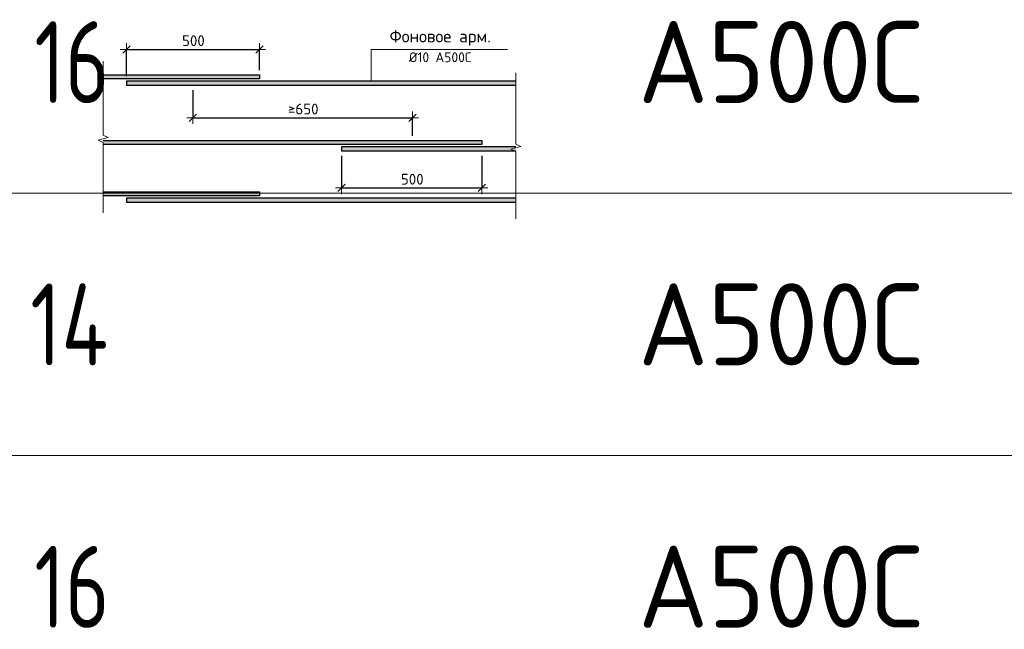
# Model space of a CAD drawing. Header units: metres. Extents: x -38 to 98, y -15 to 19.
# Tile 51 of 64: x 75.69 to 78.69, y 5.41 to 7.27. Entities that reach past the tile are written whole.
import ezdxf

# ---------------------------------------------------------------- set-up
doc = ezdxf.new("R2010")
doc.units = ezdxf.units.M
doc.header["$PDMODE"] = 65
doc.layers.add('XR$4$Арм.стержн.ниж.зоны Х', color=7, linetype='Continuous', lineweight=35, true_color=0xc600c6)
doc.layers.add('XR$4$Размерная линия_ общее', color=7, linetype='Continuous', lineweight=13)
doc.styles.add('ISOCPEUR', font='txt')
doc.dimstyles.new('DIMSTYLE_10', dxfattribs={"dimtxt": 0.033, "dimasz": 0.0375, "dimexe": 0, "dimexo": 0, "dimgap": 0.0165, "dimtad": 2, "dimdec": 0, "dimlfac": 1000, "dimrnd": 1, "dimzin": 12, "dimdsep": 46, "dimtxsty": 'ISOCPEUR', "dimblk1": 'ALL_ML_STRICH', "dimblk2": 'ALL_ML_STRICH', "dimsah": 1, "dimcen": 0, "dimclrd": 7, "dimclre": 256, "dimclrt": 7, "dimadec": 0, "dimazin": 0, "dimtfac": 1, "dimtdec": 0, "dimtix": 1, "dimtmove": 2, "dimatfit": 3, "dimfxl": 0, "dimtzin": 0, "dimlwd": 0, "dimlwe": -3, "dimarcsym": 0})
doc.dimstyles.new('DIMSTYLE_9', dxfattribs={"dimtxt": 0.033, "dimasz": 0.0375, "dimexe": 0, "dimexo": 0, "dimgap": 0.0165, "dimtad": 2, "dimdec": 0, "dimlfac": 1000, "dimrnd": 1, "dimzin": 12, "dimdsep": 46, "dimtxsty": 'ISOCPEUR', "dimblk1": 'ALL_ML_STRICH', "dimblk2": 'ALL_ML_STRICH', "dimsah": 1, "dimcen": 0, "dimclrd": 7, "dimclre": 256, "dimclrt": 7, "dimadec": 0, "dimazin": 0, "dimtfac": 1, "dimtdec": 0, "dimtix": 1, "dimtmove": 2, "dimatfit": 3, "dimfxl": 0, "dimtzin": 0, "dimlwd": 0, "dimlwe": -3, "dimarcsym": 0})

# ---------------------------------------------------------------- blocks, each defined once
blk = doc.blocks.new('ALL_ML_STRICH')
at = {"color": 0, "linetype": 'ByBlock', "lineweight": -2}
for p, q in [((-1, 0), (0.5, 0)), ((-0.3, -0.3), (0.3, 0.3)), ((0, -0.5), (0, 0.5))]:
    blk.add_line(p, q, dxfattribs=at)
blk = doc.blocks.new('*D275')
at = {"layer": 'DEFPOINTS', "color": 7, "linetype": 'Continuous', "lineweight": 13, "transparency": 33554687}
for p in [(76.0122, 7.1808), (76.4182, 7.1027), (76.0122, 7.0837)]:
    blk.add_point(p, dxfattribs=at)
at = {"layer": 'XR$4$Размерная линия_ общее', "color": 253, "linetype": 'Continuous', "lineweight": -2, "true_color": 0xa0a0a0, "transparency": 33554687}
for p, q in [((76.0122, 7.0987), (76.0122, 7.1808)), ((76.4182, 7.1177), (76.4182, 7.1808))]:
    blk.add_line(p, q, dxfattribs=at)
at = {"layer": 'XR$4$Размерная линия_ общее', "color": 7, "linetype": 'Continuous', "lineweight": -2, "transparency": 33554687}
blk.add_line((76.0122, 7.1808), (76.4182, 7.1808), dxfattribs=at)
at = {"layer": 'XR$4$Размерная линия_ общее', "color": 7, "linetype": 'Continuous', "lineweight": 13, "transparency": 33554687, "xscale": 0.0375, "yscale": 0.0375, "zscale": 0.0375, "rotation": 180}
blk.add_blockref('ALL_ML_STRICH', (76.0122, 7.1808), dxfattribs=at)
at = {"layer": 'XR$4$Размерная линия_ общее', "color": 7, "linetype": 'Continuous', "lineweight": 13, "transparency": 33554687, "xscale": 0.0375, "yscale": 0.0375, "zscale": 0.0375}
blk.add_blockref('ALL_ML_STRICH', (76.4182, 7.1808), dxfattribs=at)
at = {"layer": 'XR$4$Размерная линия_ общее', "color": 7, "linetype": 'Continuous', "lineweight": 13, "transparency": 33554687, "insert": (76.1822, 7.2238), "char_height": 0.033, "width": 0.00165, "attachment_point": 1, "line_spacing_factor": 0.60241, "style": 'ISOCPEUR'}
blk.add_mtext('500', dxfattribs=at)
blk = doc.blocks.new('*D276')
at = {"layer": 'DEFPOINTS', "color": 7, "linetype": 'Continuous', "lineweight": 13, "transparency": 33554687}
for p in [(76.2152, 7.0717), (76.2152, 6.9723), (76.8852, 6.9027)]:
    blk.add_point(p, dxfattribs=at)
at = {"layer": 'XR$4$Размерная линия_ общее', "color": 253, "linetype": 'Continuous', "lineweight": -2, "true_color": 0xa0a0a0, "transparency": 33554687}
for p, q in [((76.2152, 7.0567), (76.2152, 6.9723)), ((76.8852, 6.9177), (76.8852, 6.9723))]:
    blk.add_line(p, q, dxfattribs=at)
at = {"layer": 'XR$4$Размерная линия_ общее', "color": 7, "linetype": 'Continuous', "lineweight": -2, "transparency": 33554687}
blk.add_line((76.2152, 6.9723), (76.8852, 6.9723), dxfattribs=at)
at = {"layer": 'XR$4$Размерная линия_ общее', "color": 7, "linetype": 'Continuous', "lineweight": 13, "transparency": 33554687, "xscale": 0.0375, "yscale": 0.0375, "zscale": 0.0375, "rotation": 180}
blk.add_blockref('ALL_ML_STRICH', (76.2152, 6.9723), dxfattribs=at)
at = {"layer": 'XR$4$Размерная линия_ общее', "color": 7, "linetype": 'Continuous', "lineweight": 13, "transparency": 33554687, "xscale": 0.0375, "yscale": 0.0375, "zscale": 0.0375}
blk.add_blockref('ALL_ML_STRICH', (76.8852, 6.9723), dxfattribs=at)
at = {"layer": 'XR$4$Размерная линия_ общее', "color": 7, "linetype": 'Continuous', "lineweight": 13, "transparency": 33554687, "insert": (76.5056, 7.0153), "char_height": 0.033, "width": 0.00165, "attachment_point": 1, "line_spacing_factor": 0.60241, "style": 'ISOCPEUR'}
blk.add_mtext('≥650', dxfattribs=at)
blk = doc.blocks.new('*D277')
at = {"layer": 'DEFPOINTS', "color": 7, "linetype": 'Continuous', "lineweight": 13, "transparency": 33554687}
for p in [(76.6692, 6.8717), (77.0972, 6.8717), (76.6692, 6.7584)]:
    blk.add_point(p, dxfattribs=at)
at = {"layer": 'XR$4$Размерная линия_ общее', "color": 253, "linetype": 'Continuous', "lineweight": -2, "true_color": 0xa0a0a0, "transparency": 33554687}
for p, q in [((76.6692, 6.8567), (76.6692, 6.7584)), ((77.0972, 6.8567), (77.0972, 6.7584))]:
    blk.add_line(p, q, dxfattribs=at)
at = {"layer": 'XR$4$Размерная линия_ общее', "color": 7, "linetype": 'Continuous', "lineweight": -2, "transparency": 33554687}
blk.add_line((76.6692, 6.7584), (77.0972, 6.7584), dxfattribs=at)
at = {"layer": 'XR$4$Размерная линия_ общее', "color": 7, "linetype": 'Continuous', "lineweight": 13, "transparency": 33554687, "xscale": 0.0375, "yscale": 0.0375, "zscale": 0.0375, "rotation": 180}
blk.add_blockref('ALL_ML_STRICH', (76.6692, 6.7584), dxfattribs=at)
at = {"layer": 'XR$4$Размерная линия_ общее', "color": 7, "linetype": 'Continuous', "lineweight": 13, "transparency": 33554687, "xscale": 0.0375, "yscale": 0.0375, "zscale": 0.0375}
blk.add_blockref('ALL_ML_STRICH', (77.0972, 6.7584), dxfattribs=at)
at = {"layer": 'XR$4$Размерная линия_ общее', "color": 7, "linetype": 'Continuous', "lineweight": 13, "transparency": 33554687, "insert": (76.8502, 6.8014), "char_height": 0.033, "width": 0.00165, "attachment_point": 1, "line_spacing_factor": 0.60241, "style": 'ISOCPEUR'}
blk.add_mtext('500', dxfattribs=at)
blk = doc.blocks.new('ЭЛЕМЕНТ_УЗОРА_5')
at = {"color": 7, "linetype": 'Continuous', "lineweight": 13, "transparency": 33554687}
blk.add_line((75.9412, 6.6827), (75.9412, 6.6827), dxfattribs=at)
blk.add_lwpolyline([(75.9412, 7.1452), (75.9412, 6.919), (75.9562, 6.9126), (75.9262, 6.9038), (75.9412, 6.8964), (75.9412, 6.6827)], dxfattribs=at)
blk = doc.blocks.new('ЭЛЕМЕНТ_УЗОРА_6')
at = {"color": 7, "linetype": 'Continuous', "lineweight": 13, "transparency": 33554687}
blk.add_line((77.2012, 6.6637), (77.2012, 6.6637), dxfattribs=at)
blk.add_lwpolyline([(77.2012, 7.1092), (77.2012, 6.8913), (77.2162, 6.8851), (77.1862, 6.8766), (77.2012, 6.8695), (77.2012, 6.6637)], dxfattribs=at)

msp = doc.modelspace()

# ---------------------------------------------------------------- hatches: boundary and pattern name
at = {"linetype": 'Continuous', "lineweight": 13, "true_color": 0xc8c8c8, "transparency": 33554687}
for points in [[(75.9412, 7.0907), (76.4182, 7.0907), (76.4182, 7.1027), (75.9412, 7.1027)], [(76.0122, 7.0837), (76.0122, 7.0717), (77.2012, 7.0717), (77.2012, 7.0837)], [(75.9412, 6.8907), (77.0972, 6.8907), (77.0972, 6.9027), (75.9412, 6.9027)], [(76.6692, 6.8837), (76.6692, 6.8717), (77.2012, 6.8717), (77.2012, 6.8837)], [(75.9412, 6.7341), (76.4182, 6.7341), (76.4182, 6.7461), (75.9412, 6.7461)], [(76.0122, 6.7271), (76.0122, 6.7151), (77.2012, 6.7151), (77.2012, 6.7271)]]:
    msp.add_hatch(color=9, dxfattribs=at).paths.add_polyline_path(points)

# ---------------------------------------------------------------- linework, layer by layer
at = {"color": 7, "linetype": 'Continuous', "lineweight": 13, "transparency": 33554687}
for p, q in [((86.1585, 6.7419), (67.6585, 6.7419)), ((86.1585, 5.9419), (67.6585, 5.9419))]:
    msp.add_line(p, q, dxfattribs=at)
msp.add_lwpolyline([(76.7597, 7.0837), (76.7597, 7.1808), (77.1752, 7.1808)], dxfattribs=at)
at = {"layer": 'XR$4$Арм.стержн.ниж.зоны Х', "color": 7, "linetype": 'Continuous', "lineweight": 25, "transparency": 33554687}
for points in [[(75.9412, 7.1027), (76.4182, 7.1027), (76.4182, 7.0907), (75.9412, 7.0907)], [(77.2012, 7.0837), (76.0122, 7.0837), (76.0122, 7.0717), (77.2012, 7.0717)], [(75.9412, 6.9027), (77.0972, 6.9027), (77.0972, 6.8907), (75.9412, 6.8907)], [(77.2012, 6.8837), (76.6692, 6.8837), (76.6692, 6.8717), (77.2012, 6.8717)], [(75.9412, 6.7461), (76.4182, 6.7461), (76.4182, 6.7341), (75.9412, 6.7341)], [(77.2012, 6.7271), (76.0122, 6.7271), (76.0122, 6.7151), (77.2012, 6.7151)]]:
    msp.add_lwpolyline(points, dxfattribs=at)

# ---------------------------------------------------------------- block references
at = {"color": 7, "linetype": 'Continuous', "lineweight": 13, "transparency": 33554687}
for name in ['ЭЛЕМЕНТ_УЗОРА_5', 'ЭЛЕМЕНТ_УЗОРА_6']:
    msp.add_blockref(name, (0, 0), dxfattribs=at)

# ---------------------------------------------------------------- texts
at = {"color": 7, "linetype": 'Continuous', "lineweight": 35, "transparency": 33554687, "char_height": 0.25, "attachment_point": 7, "style": 'ISOCPEUR'}
for s, insert, width in [('\\W0.75;16', (75.7312, 7.0169), 0.393567), ('\\W0.95;А500С', (77.5745, 7.0169), 1.042909), ('\\W0.76;14', (75.7187, 6.2169), 0.420468), ('\\W0.95;А500С', (77.5745, 6.2169), 1.042909), ('\\W0.75;16', (75.7312, 5.4169), 0.393567), ('\\W0.95;А500С', (77.5745, 5.4169), 1.042909)]:
    msp.add_mtext(s, dxfattribs=dict(at, insert=insert, width=width))
at = {"color": 7, "linetype": 'Continuous', "lineweight": 13, "transparency": 33554687, "insert": (76.9702, 7.2396), "char_height": 0.0375, "width": 0.328781, "attachment_point": 2, "line_spacing_factor": 1.084337}
msp.add_mtext('\\A1;{\\fISOCPEUR|i0|b0;\\H0.037500;\\W1.000000;\\C7;Фоновое арм.}\\P{\\fISOCPEUR|i0|b0;\\H0.030000;\\W1.000000;\\C7;Ø10 А500С}\\P', dxfattribs=at)

# ---------------------------------------------------------------- dimensions: what is measured, and where the dimension line sits
at = {"layer": 'XR$4$Размерная линия_ общее', "color": 7, "linetype": 'Continuous', "lineweight": 13, "transparency": 33554687}
for base, p1, p2, text, dimstyle, override, picture, middle in [((76.4182, 7.1808), (76.0122, 7.0987), (76.4182, 7.1177), '500', 'DIMSTYLE_9', {"dimpost": '<>', "dimclrd": 7, "dimclre": 253, "dimclrt": 7, "dimlwd": 0, "dimlwe": 65533}, '*D275', (76.2152, 7.1973)), ((76.8852, 6.9723), (76.2152, 7.0567), (76.8852, 6.9177), '≥650', 'DIMSTYLE_10', {"dimpost": '≥<>', "dimclrd": 7, "dimclre": 253, "dimclrt": 7, "dimlwd": 0, "dimlwe": 65533}, '*D276', (76.5502, 6.9888)), ((77.0972, 6.7584), (76.6692, 6.8567), (77.0972, 6.8567), '500', 'DIMSTYLE_9', {"dimpost": '<>', "dimclrd": 7, "dimclre": 253, "dimclrt": 7, "dimlwd": 0, "dimlwe": 65533}, '*D277', (76.8832, 6.7749))]:
    dim = msp.add_linear_dim(base=base, p1=p1, p2=p2, text=text, dimstyle=dimstyle, override=override, dxfattribs=at)
    dim.commit()
    dim.dimension.update_dxf_attribs({"geometry": picture, "text_midpoint": middle, "dimtype": 160})

doc.saveas('drawing.dxf')
